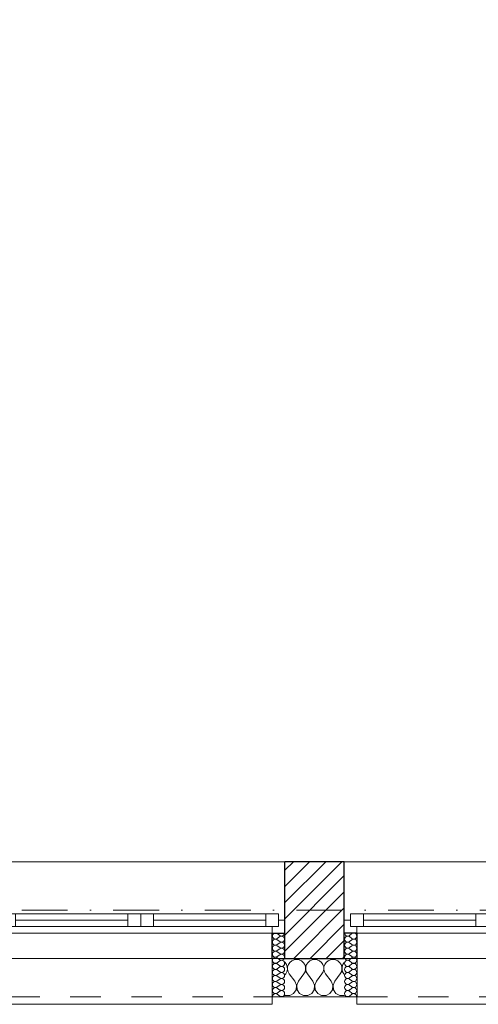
# Model space of a CAD drawing. Header units: millimetres. Extents: x -140780 to 266886, y -104422 to 233759.
# Tile 37 of 104: x 205269 to 207072, y 106825 to 110692. Entities that reach past the tile are written whole.
import ezdxf

# ---------------------------------------------------------------- set-up
doc = ezdxf.new("R2010")
doc.units = ezdxf.units.MM
doc.header["$MEASUREMENT"] = 0
doc.linetypes.add('Kropki i Kreski', pattern=[360, 180, -90, 0, -90])
doc.linetypes.add('Przerywana', pattern=[240, 120, -120])
for name, color, linetype in [('Konstrukcja - Siatki mod', 7, 'Continuous'), ('KR_INW', 7, 'Continuous'), ('NAPIS_SODON', 7, 'Continuous'), ('Okna ArchiCADa', 7, 'Continuous')]:
    doc.layers.add(name, color=color, linetype=linetype)
doc.layers.add('Konstrukcja - Siatki mod_Nr_pióra__48', color=7, linetype='Continuous', lineweight=15, true_color=0xa80f02)
doc.layers.add('KR_INW_Nr_pióra__102', color=7, linetype='Continuous', lineweight=5, true_color=0xcccccc)
for name, color, linetype, lineweight in [('KR_INW_Nr_pióra__101', 252, 'Continuous', 5), ('KR_INW_Nr_pióra__27', 7, 'Continuous', 25), ('KR_INW_Nr_pióra__47', 7, 'Continuous', 15), ('NAPIS_SODON_Nr_pióra__1', 7, 'Continuous', 13), ('Okna ArchiCADa_Nr_pióra__1', 7, 'Continuous', 13), ('Okna ArchiCADa_Nr_pióra__27', 7, 'Continuous', 25)]:
    doc.layers.add(name, color=color, linetype=linetype, lineweight=lineweight)

# ---------------------------------------------------------------- blocks, each defined once
blk = doc.blocks.new('Strop_1', base_point=(179225, 121523.3))
at = {"layer": 'NAPIS_SODON_Nr_pióra__1', "linetype": 'Continuous', "flags": 128}
blk.add_lwpolyline([(179225, 121523.3), (179225.9, 107003.8), (250898.3, 107008.3), (250897.4, 121527.8)], close=True, dxfattribs=at)
blk = doc.blocks.new('*X162')
at = {"layer": 'KR_INW_Nr_pióra__102', "linetype": 'Continuous'}
for p, q in [((206338.4, 106996.2), (206330.8, 106989.9)), ((206347.4, 107000.2), (206338.4, 106996.2)), ((206357.1, 107001.6), (206347.4, 107000.2)), ((206366.9, 107000.2), (206357.1, 107001.6)), ((206375.9, 106996.2), (206366.9, 107000.2)), ((206383.5, 106989.9), (206375.9, 106996.2)), ((206409.8, 106996.2), (206402.2, 106989.9)), ((206418.8, 107000.2), (206409.8, 106996.2)), ((206428.6, 107001.6), (206418.8, 107000.2)), ((206438.3, 107000.2), (206428.6, 107001.6)), ((206447.3, 106996.2), (206438.3, 107000.2)), ((206454.9, 106989.9), (206447.3, 106996.2)), ((206481.2, 106996.2), (206473.6, 106989.9)), ((206490.2, 107000.2), (206481.2, 106996.2)), ((206500, 107001.6), (206490.2, 107000.2)), ((206509.8, 107000.2), (206500, 107001.6)), ((206518.8, 106996.2), (206509.8, 107000.2)), ((206526.4, 106989.9), (206518.8, 106996.2)), ((206312.1, 106989.9), (206311.2, 106990.7)), ((206317.7, 106981.8), (206312.1, 106989.9)), ((206320.8, 106972.5), (206317.7, 106981.8)), ((206319.1, 106953.1), (206321.3, 106962.6)), ((206321.3, 106962.6), (206320.8, 106972.5)), ((206322.1, 106972.5), (206321.6, 106962.6)), ((206321.6, 106962.6), (206323.8, 106953.1)), ((206325.2, 106981.8), (206322.1, 106972.5)), ((206330.8, 106989.9), (206325.2, 106981.8)), ((206389.1, 106981.8), (206383.5, 106989.9)), ((206392.2, 106972.5), (206389.1, 106981.8)), ((206390.5, 106953.1), (206392.7, 106962.6)), ((206392.7, 106962.6), (206392.2, 106972.5)), ((206393.5, 106972.5), (206393, 106962.6)), ((206393, 106962.6), (206395.2, 106953.1)), ((206396.6, 106981.8), (206393.5, 106972.5)), ((206402.2, 106989.9), (206396.6, 106981.8)), ((206460.5, 106981.8), (206454.9, 106989.9)), ((206463.7, 106972.5), (206460.5, 106981.8)), ((206461.9, 106953.1), (206464.1, 106962.6)), ((206464.1, 106962.6), (206463.7, 106972.5)), ((206464.9, 106972.5), (206464.4, 106962.6)), ((206464.4, 106962.6), (206466.7, 106953.1)), ((206468.1, 106981.8), (206464.9, 106972.5)), ((206473.6, 106989.9), (206468.1, 106981.8)), ((206531.9, 106981.8), (206526.4, 106989.9)), ((206535.1, 106972.5), (206531.9, 106981.8)), ((206533.3, 106953.1), (206535.6, 106962.6)), ((206535.6, 106962.6), (206535.1, 106972.5)), ((206536.3, 106972.5), (206535.9, 106962.6)), ((206535.9, 106962.6), (206538.1, 106953.1)), ((206539.5, 106981.8), (206536.3, 106972.5)), ((206544.8, 106989.5), (206539.5, 106981.8)), ((206311.2, 106940.3), (206314.3, 106944.4)), ((206314.3, 106944.4), (206319.1, 106953.1)), ((206323.8, 106953.1), (206328.6, 106944.4)), ((206350, 106915.9), (206328.6, 106944.4)), ((206364.3, 106915.9), (206385.7, 106944.4)), ((206385.7, 106944.4), (206390.5, 106953.1)), ((206395.2, 106953.1), (206400, 106944.4)), ((206421.4, 106915.9), (206400, 106944.4)), ((206435.7, 106915.9), (206457.1, 106944.4)), ((206457.1, 106944.4), (206461.9, 106953.1)), ((206466.7, 106953.1), (206471.4, 106944.4)), ((206492.9, 106915.9), (206471.4, 106944.4)), ((206507.1, 106915.9), (206528.6, 106944.4)), ((206528.6, 106944.4), (206533.3, 106953.1)), ((206538.1, 106953.1), (206542.9, 106944.4)), ((206544.8, 106941.9), (206542.9, 106944.4)), ((206345.5, 106868), (206355.1, 106882.5)), ((206356.7, 106899.8), (206350, 106915.9)), ((206355.1, 106882.5), (206356.7, 106899.8)), ((206364.3, 106915.9), (206357.6, 106899.8)), ((206357.6, 106899.8), (206359.2, 106882.5)), ((206359.2, 106882.5), (206368.8, 106868)), ((206416.9, 106868), (206426.5, 106882.5)), ((206428.2, 106899.8), (206421.4, 106915.9)), ((206426.5, 106882.5), (206428.2, 106899.8)), ((206435.7, 106915.9), (206429, 106899.8)), ((206429, 106899.8), (206430.6, 106882.5)), ((206430.6, 106882.5), (206440.3, 106868)), ((206488.3, 106868), (206497.9, 106882.5)), ((206499.6, 106899.8), (206492.9, 106915.9)), ((206497.9, 106882.5), (206499.6, 106899.8)), ((206507.1, 106915.9), (206500.4, 106899.8)), ((206500.4, 106899.8), (206502.1, 106882.5)), ((206502.1, 106882.5), (206511.7, 106868)), ((206311.2, 106860.6), (206312.7, 106859.8)), ((206312.7, 106859.8), (206330.1, 106859.8)), ((206330.1, 106859.8), (206345.5, 106868)), ((206368.8, 106868), (206384.2, 106859.8)), ((206384.2, 106859.8), (206401.6, 106859.8)), ((206401.6, 106859.8), (206416.9, 106868)), ((206440.3, 106868), (206455.6, 106859.8)), ((206455.6, 106859.8), (206473, 106859.8)), ((206473, 106859.8), (206488.3, 106868)), ((206511.7, 106868), (206527, 106859.8)), ((206527, 106859.8), (206544.4, 106859.8)), ((206544.4, 106859.8), (206544.8, 106860))]:
    blk.add_line(p, q, dxfattribs=at)
blk = doc.blocks.new('*X197')
at = {"layer": 'KR_INW_Nr_pióra__102', "linetype": 'Continuous'}
for p, q in [((206291, 107095.6), (206281.5, 107102.8)), ((206291, 107090.9), (206281.5, 107083.7)), ((206291, 107071.8), (206281.5, 107079)), ((206291, 107067), (206281.5, 107059.9)), ((206291, 107048), (206281.5, 107055.1)), ((206291, 107043.2), (206281.5, 107036.1)), ((206291, 107024.2), (206281.5, 107031.3)), ((206291, 107019.4), (206281.5, 107012.3)), ((206291, 107000.4), (206281.5, 107007.5)), ((206291, 106995.6), (206281.5, 106988.5)), ((206291, 106976.6), (206281.5, 106983.7)), ((206291, 106971.8), (206281.5, 106964.7)), ((206291, 106952.8), (206281.5, 106959.9)), ((206291, 106948), (206281.5, 106940.9)), ((206291, 106929), (206281.5, 106936.1)), ((206291, 106924.2), (206281.5, 106917)), ((206291, 106905.1), (206281.5, 106912.3)), ((206291, 106900.4), (206281.5, 106893.2)), ((206291, 106881.3), (206281.5, 106888.5)), ((206291, 106876.6), (206281.5, 106869.4)), ((206291, 106857.5), (206281.5, 106864.7))]:
    blk.add_line(p, q, dxfattribs=at)
for centre, start, end in [((206274.3, 107093.2), 53.1301, 180), ((206274.3, 107093.2), 180, 306.8699), ((206274.3, 107069.4), 53.1301, 180), ((206298.1, 107105.1), 233.1301, 0), ((206298.1, 107081.3), 233.1301, 126.8699), ((206274.3, 107069.4), 180, 306.8699), ((206274.3, 107045.6), 53.1301, 180), ((206274.3, 107045.6), 180, 306.8699), ((206298.1, 107057.5), 233.1301, 126.8699), ((206298.1, 107033.7), 233.1301, 126.8699), ((206274.3, 107021.8), 53.1301, 180), ((206274.3, 107021.8), 180, 306.8699), ((206274.3, 106998), 53.1301, 180), ((206274.3, 106998), 180, 306.8699), ((206298.1, 107009.9), 233.1301, 126.8699), ((206298.1, 106986.1), 233.1301, 126.8699), ((206274.3, 106974.2), 53.1301, 180), ((206274.3, 106974.2), 180, 306.8699), ((206274.3, 106950.4), 53.1301, 180), ((206298.1, 106962.3), 233.1301, 126.8699), ((206274.3, 106950.4), 180, 306.8699), ((206274.3, 106926.6), 53.1301, 180), ((206274.3, 106926.6), 180, 306.8699), ((206298.1, 106938.5), 233.1301, 126.8699), ((206298.1, 106914.7), 233.1301, 126.8699), ((206274.3, 106902.8), 53.1301, 180), ((206274.3, 106902.8), 180, 306.8699), ((206274.3, 106879), 53.1301, 180), ((206298.1, 106890.9), 233.1301, 126.8699), ((206274.3, 106879), 180, 306.8699), ((206274.3, 106855.1), 53.1301, 180), ((206298.1, 106867), 233.1301, 126.8699)]:
    blk.add_arc(centre, 11.9, start, end, dxfattribs=at)
blk = doc.blocks.new('*X198')
at = {"layer": 'KR_INW_Nr_pióra__102', "linetype": 'Continuous'}
for p, q in [((206565, 107095.6), (206574.5, 107102.8)), ((206565, 107090.9), (206574.5, 107083.7)), ((206565, 107071.8), (206574.5, 107079)), ((206565, 107067), (206574.5, 107059.9)), ((206565, 107048), (206574.5, 107055.1)), ((206565, 107043.2), (206574.5, 107036.1)), ((206565, 107024.2), (206574.5, 107031.3)), ((206565, 107019.4), (206574.5, 107012.3)), ((206565, 107000.4), (206574.5, 107007.5)), ((206565, 106995.6), (206574.5, 106988.5)), ((206565, 106976.6), (206574.5, 106983.7)), ((206565, 106971.8), (206574.5, 106964.7)), ((206565, 106952.8), (206574.5, 106959.9)), ((206565, 106948), (206574.5, 106940.9)), ((206565, 106929), (206574.5, 106936.1)), ((206565, 106924.2), (206574.5, 106917)), ((206565, 106905.1), (206574.5, 106912.3)), ((206565, 106900.4), (206574.5, 106893.2)), ((206565, 106881.3), (206574.5, 106888.5)), ((206565, 106876.6), (206574.5, 106869.4)), ((206565, 106857.5), (206574.5, 106864.7))]:
    blk.add_line(p, q, dxfattribs=at)
for centre, start, end in [((206557.9, 107105.1), 180, 306.8699), ((206557.9, 107081.3), 53.1301, 306.8699), ((206581.7, 107093.2), 0, 126.8699), ((206581.7, 107093.2), 233.1301, 0), ((206581.7, 107069.4), 0, 126.8699), ((206557.9, 107057.5), 53.1301, 306.8699), ((206557.9, 107033.7), 53.1301, 306.8699), ((206581.7, 107069.4), 233.1301, 0), ((206581.7, 107045.6), 0, 126.8699), ((206581.7, 107045.6), 233.1301, 0), ((206557.9, 107009.9), 53.1301, 306.8699), ((206557.9, 106986.1), 53.1301, 306.8699), ((206581.7, 107021.8), 0, 126.8699), ((206581.7, 107021.8), 233.1301, 0), ((206581.7, 106998), 0, 126.8699), ((206581.7, 106998), 233.1301, 0), ((206557.9, 106962.3), 53.1301, 306.8699), ((206581.7, 106974.2), 0, 126.8699), ((206581.7, 106974.2), 233.1301, 0), ((206581.7, 106950.4), 0, 126.8699), ((206557.9, 106938.5), 53.1301, 306.8699), ((206557.9, 106914.7), 53.1301, 306.8699), ((206581.7, 106950.4), 233.1301, 0), ((206581.7, 106926.6), 0, 126.8699), ((206581.7, 106926.6), 233.1301, 0), ((206557.9, 106890.9), 53.1301, 306.8699), ((206581.7, 106902.8), 0, 126.8699), ((206581.7, 106902.8), 233.1301, 0), ((206581.7, 106879), 0, 126.8699), ((206557.9, 106867), 53.1301, 306.8699), ((206581.7, 106879), 233.1301, 0), ((206581.7, 106855.1), 0, 126.8699)]:
    blk.add_arc(centre, 11.9, start, end, dxfattribs=at)
blk = doc.blocks.new('Okno dwuskrzydłowe 19_5')
at = {"layer": 'Okna ArchiCADa_Nr_pióra__1', "linetype": 'Continuous'}
for p, q in [((-566.8, 230), (566.8, 230)), ((-566.8, 0), (-541.8, 0)), ((-541.8, 25), (-491.8, 25)), ((-541.8, -25), (-541.8, 25)), ((-541.8, 0), (-541.8, -25)), ((-491.8, 25), (-50, 25)), ((-491.8, 25), (-491.8, -25)), ((-491.8, 25), (-50, 25)), ((-491.8, 0), (-50, 0)), ((-50, -25), (-50, 25)), ((-50, 25), (0, 25)), ((0, 25), (0, -25)), ((0, 25), (50, 25)), ((0, -25), (0, 25)), ((50, 25), (491.8, 25)), ((50, 25), (50, -25)), ((50, 25), (491.8, 25)), ((50, 0), (491.8, 0)), ((491.8, -25), (491.8, 25)), ((491.8, 25), (541.8, 25)), ((541.8, 25), (541.8, -25)), ((541.8, -25), (541.8, 0)), ((541.8, 0), (566.8, 0)), ((-541.8, -25), (-516.8, -25)), ((-491.8, -25), (-541.8, -25)), ((-516.8, -25), (-516.8, -50)), ((-50, -25), (-491.8, -25)), ((0, -25), (-50, -25)), ((50, -25), (0, -25)), ((491.8, -25), (50, -25)), ((541.8, -25), (491.8, -25)), ((516.8, -50), (516.8, -25)), ((516.8, -25), (541.8, -25)), ((-516.8, -50), (-566.8, -50)), ((0, -50), (-516.8, -50)), ((516.8, -50), (0, -50)), ((566.8, -50), (516.8, -50)), ((-516.8, -300), (-516.8, -330)), ((516.8, -330), (516.8, -300)), ((-516.8, -330), (516.8, -330))]:
    blk.add_line(p, q, dxfattribs=at)
at = {"layer": 'Okna ArchiCADa_Nr_pióra__1', "linetype": 'Przerywana'}
blk.add_line((-516.8, -300), (516.8, -300), dxfattribs=at)
at = {"layer": 'Okna ArchiCADa_Nr_pióra__27', "linetype": 'Continuous'}
for p, q in [((-566.8, -50), (-566.8, 0)), ((566.8, -50), (566.8, 0)), ((-516.8, -50), (-566.8, -50)), ((516.8, -50), (566.8, -50))]:
    blk.add_line(p, q, dxfattribs=at)
blk = doc.blocks.new('Ściana_3', base_point=(179075.1, 106855.1))
at = {"layer": 'KR_INW_Nr_pióra__101', "linetype": 'Continuous'}
h = blk.add_hatch(dxfattribs=at)
h.set_pattern_fill('Cegła_licówka', color=256, style=0, pattern_type=2)
h.set_pattern_definition([(45, (0, 0), (-31.819804, 31.819804), [])])
h.paths.add_polyline_path([(206311.2, 107155.1), (206311.2, 107105.1), (206311.2, 107005.1), (206544.8, 107005.1), (206544.8, 107105.1), (206544.8, 107155.1), (206544.8, 107385.1), (206311.2, 107385.1)])
at = {"layer": 'KR_INW_Nr_pióra__27', "linetype": 'Continuous'}
for p, q in [((206311.2, 107155.1), (206311.2, 107385.1)), ((206544.8, 107155.1), (206544.8, 107385.1)), ((206311.2, 107105.1), (206311.2, 107155.1)), ((206544.8, 107105.1), (206544.8, 107155.1)), ((206261.2, 107005.1), (206261.2, 107105.1)), ((206261.2, 107105.1), (206311.2, 107105.1)), ((206311.2, 107005.1), (206311.2, 107105.1)), ((206544.8, 107005.1), (206544.8, 107105.1)), ((206594.8, 107105.1), (206544.8, 107105.1)), ((206594.8, 107005.1), (206594.8, 107105.1)), ((206311.2, 107005.1), (206544.8, 107005.1))]:
    blk.add_line(p, q, dxfattribs=at)
at = {"layer": 'KR_INW_Nr_pióra__27', "linetype": 'Continuous', "flags": 128}
blk.add_lwpolyline([(206544.8, 107385.1), (206311.2, 107385.1)], dxfattribs=at)
at = {"layer": 'KR_INW_Nr_pióra__47', "linetype": 'Continuous'}
for p, q in [((206311.2, 107105.1), (206261.2, 107105.1)), ((206261.2, 107105.1), (206261.2, 106855.1)), ((206544.8, 107105.1), (206594.8, 107105.1)), ((206594.8, 107105.1), (206594.8, 106855.1)), ((206261.2, 106855.1), (206261.2, 107005.1)), ((206594.8, 106855.1), (206594.8, 107005.1)), ((206311.2, 106855.1), (206261.2, 106855.1)), ((206544.8, 106855.1), (206594.8, 106855.1))]:
    blk.add_line(p, q, dxfattribs=at)
at = {"layer": 'KR_INW_Nr_pióra__47', "linetype": 'Continuous', "flags": 128}
blk.add_lwpolyline([(206311.2, 106855.1), (206544.8, 106855.1)], dxfattribs=at)
at = {"layer": 'KR_INW'}
for name in ['*X197', '*X198', '*X162']:
    blk.add_blockref(name, (0, 0), dxfattribs=at)
at = {"layer": 'Okna ArchiCADa', "color": 21, "linetype": 'Continuous', "lineweight": 13, "true_color": 0xff9955, "zscale": 1000}
for p in [(205744.5, 107155.1), (207111.5, 107155.1)]:
    blk.add_blockref('Okno dwuskrzydłowe 19_5', p, dxfattribs=at)
blk = doc.blocks.new('Standardowy znacznik siatki_10')
at = {"layer": 'Konstrukcja - Siatki mod_Nr_pióra__48', "linetype": 'Kropki i Kreski'}
blk.add_line((1000, 0), (72912, 0), dxfattribs=at)

msp = doc.modelspace()

# ---------------------------------------------------------------- block references
at = {"layer": 'Konstrukcja - Siatki mod', "color": 8, "linetype": 'Continuous', "lineweight": 13, "zscale": 1000}
msp.add_blockref('Standardowy znacznik siatki_10', (177989.3, 107195.1), dxfattribs=at)
at = {"layer": 'KR_INW'}
msp.add_blockref('Ściana_3', (179075.1, 106855.1), dxfattribs=at)
at = {"layer": 'NAPIS_SODON', "linetype": 'Continuous'}
msp.add_blockref('Strop_1', (179225, 121523.3), dxfattribs=at)

doc.saveas('drawing.dxf')
